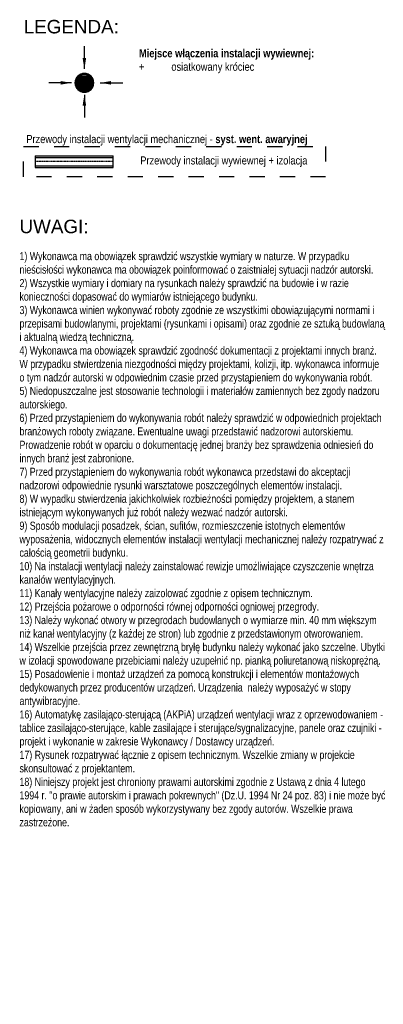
# Model space of a CAD drawing. Header units: millimetres. Extents: x -47038 to 86296, y -75637 to 48966.
# Tile 141 of 174: x 79555 to 86296, y -30849 to -12585. Entities that reach past the tile are written whole.
import ezdxf

# ---------------------------------------------------------------- set-up
doc = ezdxf.new("R2010")
doc.units = ezdxf.units.MM
for name, pattern in [('DASHDOT', [1, 0.5, -0.25, 0, -0.25]), ('Kropki i Kreski', [0]), ('Przerywana', [564.444447, 282.222223, -282.222223])]:
    doc.linetypes.add(name, pattern=pattern)
doc.layers.add('FLUID-LWA', color=10, linetype='Continuous', lineweight=30)
for name, color, linetype in [('FLUID-LWA-200-ARRGR', 7, 'Continuous'), ('FLUID-LWA-INS', 10, 'Continuous'), ('FLUID-LWA-SYM', 7, 'Continuous'), ('IS_TXT_legendy i uwagi', 7, 'Continuous')]:
    doc.layers.add(name, color=color, linetype=linetype)
doc.styles.add('FDBES', font='simplex.shx')
doc.styles.get("Standard").update_dxf_attribs({"font": 'arial.ttf'})
doc.dimstyles.new('FDBES', dxfattribs={"dimscale": 50, "dimtxt": 4, "dimasz": 2.5, "dimexe": 0.8, "dimexo": 2, "dimgap": 1, "dimtad": 1, "dimdsep": 46, "dimtxsty": 'FDBES', "dimcen": 2.5, "dimclrd": 4, "dimclre": 5, "dimadec": 0, "dimazin": 0, "dimtfac": 1, "dimtmove": 0, "dimatfit": 3, "dimfxl": 1, "dimarcsym": 0})

msp = doc.modelspace()

# ---------------------------------------------------------------- linework, layer by layer
at = {"layer": 'FLUID-LWA', "linetype": 'Continuous', "lineweight": -3, "extrusion": (1.22465e-16, -1, 1.83697e-16)}
for p, q in [((80898, -13693), (80610, -13693)), ((80890, -13677), (80617, -13677)), ((80880, -13662), (80628, -13662)), ((80866, -13646), (80641, -13646)), ((80848, -13630), (80659, -13630)), ((80911, -13756), (80596, -13756)), ((80911, -13740), (80597, -13740)), ((80911, -13772), (80597, -13772)), ((80908, -13725), (80600, -13725)), ((80908, -13788), (80600, -13788)), ((80904, -13709), (80604, -13709)), ((80904, -13803), (80604, -13803)), ((80898, -13819), (80610, -13819)), ((80890, -13835), (80617, -13835)), ((80880, -13851), (80628, -13851)), ((80866, -13866), (80641, -13866)), ((80848, -13882), (80659, -13882)), ((80823, -13898), (80685, -13898))]:
    msp.add_line(p, q, dxfattribs=at)
at = {"layer": 'FLUID-LWA', "color": 14, "linetype": 'Continuous', "extrusion": (-1.22465e-16, 0, -1)}
for p, q in [((79839, -15138, 3595), (79839, -15218, 3595)), ((81290, -15218, 3595), (81290, -15138, 3595)), ((79839, -15218, 3595), (79839, -15298, 3595)), ((81290, -15298, 3595), (81290, -15218, 3595))]:
    msp.add_line(p, q, dxfattribs=at)
at = {"layer": 'FLUID-LWA', "linetype": 'Continuous', "extrusion": (-1.22465e-16, 0, -1)}
for p, q in [((79839, -15138, 3595), (81290, -15138, 3595)), ((79839, -15298, 3595), (81290, -15298, 3595))]:
    msp.add_line(p, q, dxfattribs=at)
at = {"layer": 'FLUID-LWA', "linetype": 'Continuous', "extrusion": (-1.83697e-16, -1.83697e-16, -1)}
msp.add_ellipse((80754, -13756), major_axis=(-175, 0), ratio=1, dxfattribs=at)
msp.add_ellipse((80754, -13756), major_axis=(-175, 0), ratio=1, dxfattribs=at)
at = {"layer": 'FLUID-LWA', "color": 14, "linetype": 'Continuous'}
for centre, major_axis, start_param, end_param in [((80754, -13756), (0, 158), 0, 3.141593), ((80754, -13756, 626), (0, 158), 0, 3.141593), ((80754, -13756), (0, -158), 1.570796, 3.141593), ((80754, -13756, 626), (0, -158), 0, 3.141593), ((80754, -13756), (0, -158), 0, 1.570796)]:
    msp.add_ellipse(centre, major_axis=major_axis, ratio=1, start_param=start_param, end_param=end_param, dxfattribs=at)
at = {"layer": 'FLUID-LWA', "linetype": 'Continuous'}
for start_param, end_param in [(1.570796, 4.712389), (4.712389, 7.853982)]:
    msp.add_ellipse((80754, -13756), major_axis=(158, 0), ratio=1, start_param=start_param, end_param=end_param, dxfattribs=at)
at = {"layer": 'FLUID-LWA', "color": 14, "linetype": 'Continuous', "lineweight": -3, "extrusion": (2.83277e-16, 1.07577e-34, -1)}
for major_axis in [(0, -158), (0, 158)]:
    msp.add_ellipse((80754, -13756, 626), major_axis=major_axis, ratio=1, start_param=0, end_param=3.141593, dxfattribs=at)
at = {"layer": 'FLUID-LWA', "linetype": 'Continuous'}
msp.add_ellipse((80754, -13756), major_axis=(0.00025, 0), ratio=1, dxfattribs=at)
at = {"layer": 'FLUID-LWA-INS', "linetype": 'Kropki i Kreski', "lineweight": -3, "extrusion": (-1.22465e-16, 0, -1)}
for p, q in [((79839, -15108, 3595), (79839, -15138, 3595)), ((79839, -15108, 3595), (81290, -15108, 3595)), ((81290, -15138, 3595), (81290, -15108, 3595)), ((79839, -15298, 3595), (79839, -15328, 3595)), ((79839, -15328, 3595), (81290, -15328, 3595)), ((81290, -15328, 3595), (81290, -15298, 3595))]:
    msp.add_line(p, q, dxfattribs=at)
at = {"layer": 'FLUID-LWA-INS', "linetype": 'Kropki i Kreski', "lineweight": -3}
for major_axis in [(0, 172), (0, -172)]:
    msp.add_ellipse((80754, -13756, 626), major_axis=major_axis, ratio=1, start_param=0, end_param=3.141593, dxfattribs=at)
at = {"layer": 'FLUID-LWA-SYM', "linetype": 'DASHDOT', "lineweight": -3, "extrusion": (-1.22465e-16, 0, -1)}
msp.add_line((81290, -15218, 3595), (79839, -15218, 3595), dxfattribs=at)
at = {"layer": 'IS_TXT_legendy i uwagi', "color": 0, "linetype": 'Przerywana', "elevation": 20}
msp.add_lwpolyline([(79628, -14936), (85227, -14936), (85227, -15499), (79628, -15499)], close=True, dxfattribs=at)

# ---------------------------------------------------------------- texts
at = {"layer": 'IS_TXT_legendy i uwagi', "char_height": 250, "width": 2080.79, "attachment_point": 1}
for s, insert in [('LEGENDA:', (79628, -12589, 20)), ('UWAGI:', (79551, -16295, 20))]:
    msp.add_mtext(s, dxfattribs=dict(at, insert=insert))
at = {"layer": 'IS_TXT_legendy i uwagi', "color": 0, "insert": (81767, -13132, 15361), "char_height": 150, "width": 6573.75, "attachment_point": 1, "rotation": 360}
msp.add_mtext('\\fArial Narrow|b1|i0|c238;Miejsce włączenia instalacji wywiewnej:\\fArial Narrow|b0|i0|c238;\\P+^Iosiatkowany króciec\\P\\P', dxfattribs=at)
at = {"layer": 'IS_TXT_legendy i uwagi', "color": 0, "char_height": 150, "rotation": 360}
for s, insert, attachment_point in [('\\fArial Narrow|b0|i0;Przewody instalacji wentylacji mechanicznej - \\fArial Narrow|b1|i0;syst. went. awaryjnej', (79677, -14724, 20474), 1), ('\\fArial Narrow|b0|i0;Przewody instalacji wywiewnej + izolacja  ', (81790, -15218, 3595), 4)]:
    msp.add_mtext(s, dxfattribs=dict(at, insert=insert, attachment_point=attachment_point))
at = {"layer": 'IS_TXT_legendy i uwagi', "color": 0, "insert": (79551, -16895, 20), "char_height": 150, "width": 6776.99, "attachment_point": 1}
msp.add_mtext('\\pxt2;\\fArial Narrow|b0|i0|c238;\\W0.95;1) Wykonawca ma obowiązek sprawdzić wszystkie wymiary w naturze. W przypadku nieścisłości wykonawca ma obowiązek poinformować o zaistniałej sytuacji nadzór autorski.\\P2) Wszystkie wymiary i domiary na rysunkach należy sprawdzić na budowie i w razie konieczności dopasować do wymiarów istniejącego budynku.\\P3) Wykonawca winien wykonywać roboty zgodnie ze wszystkimi obowiązującymi normami i przepisami budowlanymi, projektami (rysunkami i opisami) oraz zgodnie ze sztuką budowlaną i aktualną wiedzą techniczną.\\P4) Wykonawca ma obowiązek sprawdzić zgodność dokumentacji z projektami innych branż. W przypadku stwierdzenia niezgodności między projektami, kolizji, itp. wykonawca informuje o tym nadzór autorski w odpowiednim czasie przed przystąpieniem do wykonywania robót.\\P5) Niedopuszczalne jest stosowanie technologii i materiałów zamiennych bez zgody nadzoru autorskiego.\\P6) Przed przystąpieniem do wykonywania robót należy sprawdzić w odpowiednich projektach branżowych roboty związane. Ewentualne uwagi przedstawić nadzorowi autorskiemu. Prowadzenie robót w oparciu o dokumentację jednej branży bez sprawdzenia odniesień do innych branż jest zabronione.\\P7) Przed przystąpieniem do wykonywania robót wykonawca przedstawi do akceptacji nadzorowi odpowiednie rysunki warsztatowe poszczególnych elementów instalacji.\\P8) W wypadku stwierdzenia jakichkolwiek rozbieżności pomiędzy projektem, a stanem istniejącym wykonywanych już robót należy wezwać nadzór autorski.\\P9) Sposób modulacji posadzek, ścian, sufitów, rozmieszczenie istotnych elementów wyposażenia, widocznych elementów instalacji wentylacji mechanicznej należy rozpatrywać z całością geometrii budynku.\\P10) Na instalacji wentylacji należy zainstalować rewizje umożliwiające czyszczenie wnętrza kanałów wentylacyjnych. \\P11){\\C1; }Kanały wentylacyjne należy zaizolować zgodnie z opisem technicznym.\\P12) Przejścia pożarowe o odporności równej odporności ogniowej przegrody. \\P13) Należy wykonać otwory w przegrodach budowlanych o wymiarze min. 40 mm większym niż kanał wentylacyjny (z każdej ze stron) lub zgodnie z przedstawionym otworowaniem.\\P14) Wszelkie przejścia przez zewnętrzną bryłę budynku należy wykonać jako szczelne. Ubytki w izolacji spowodowane przebiciami należy uzupełnić np. pianką poliuretanową niskoprężną.\\P15) Posadowienie i montaż urządzeń za pomocą konstrukcji i elementów montażowych  dedykowanych przez producentów urządzeń. Urządzenia  należy wyposażyć w stopy antywibracyjne.\\P16) Automatykę zasilająco-sterującą (AKPiA) urządzeń wentylacji wraz z oprzewodowaniem - tablice zasilająco-sterujące, kable zasilające i sterujące/sygnalizacyjne, panele oraz czujniki - projekt i wykonanie w zakresie Wykonawcy / Dostawcy urządzeń.\\P17) Rysunek rozpatrywać łącznie z opisem technicznym. Wszelkie zmiany w projekcie skonsultować z projektantem.\\P18) Niniejszy projekt jest chroniony prawami autorskimi zgodnie z Ustawą z dnia 4 lutego 1994 r. "o prawie autorskim i prawach pokrewnych" (Dz.U. 1994 Nr 24 poz. 83) i nie może być kopiowany, ani w żaden sposób wykorzystywany bez zgody autorów. Wszelkie prawa zastrzeżone.', dxfattribs=at)

# ---------------------------------------------------------------- leaders
at = {"layer": 'FLUID-LWA-200-ARRGR'}
for points in [[(80754, -13498), (80754, -13078)], [(80515, -13756), (80095, -13756)], [(81049, -13756), (81469, -13756)], [(80754, -13977), (80754, -14397)]]:
    msp.add_leader(points, dimstyle='FDBES', override={"dimscale": 80, "dimclrd": 256}, dxfattribs=at)

doc.saveas('drawing.dxf')
